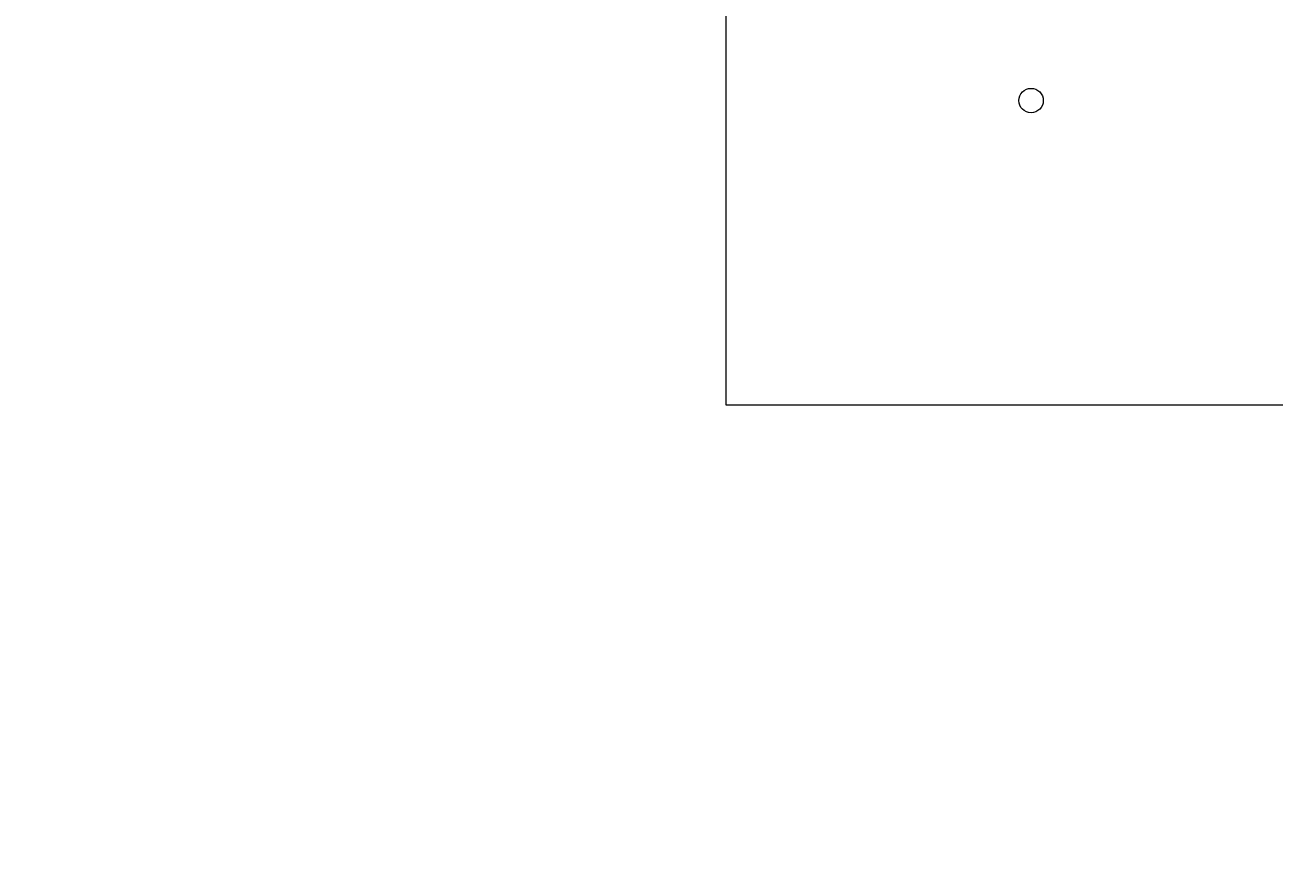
# Model space of a CAD drawing. Header units: centimetres. Extents: x -228435 to 46820, y -89367 to 152985.
# Tile 111 of 256: x -17090 to -15040, y 22836 to 24224. Entities that reach past the tile are written whole.
import ezdxf

# ---------------------------------------------------------------- set-up
doc = ezdxf.new("R2010")
doc.units = ezdxf.units.CM
doc.header["$LTSCALE"] = 50
doc.header["$PDMODE"] = 35
doc.header["$PDSIZE"] = 0.1
doc.linetypes.add('Osie rzutów$0$DASHDOT2', pattern=[12.7, 6.35, -3.175, 0, -3.175])
doc.layers.get('0').update_dxf_attribs({"color": 8})
doc.layers.get('DEFPOINTS').update_dxf_attribs({"color": 8})
doc.layers.add('Kondygnacja  -0_5$0$ARCH_INFO_WYMIARY', color=8, linetype='Continuous', lineweight=9)
doc.layers.add('SU Lampy kwadratowe  -05$0$ARCH_SUFITY_PODWIESZANE', color=8, linetype='Continuous', lineweight=9)
doc.layers.add('Osie rzutów$0$ARCH_INFO_OSIE_IST', color=8, linetype='Osie rzutów$0$DASHDOT2')
doc.layers.add('Osie rzutów$0$ARCH_INFO_OSIE_OPISY_IST', color=8, linetype='Continuous')
doc.styles.add('Kondygnacja  -0_5$0$Romans', font='Romans.shx', dxfattribs={"width": 0.7})
doc.dimstyles.new('Kondygnacja  -0_5$0$Wymiary 1-100', dxfattribs={"dimtxt": 12, "dimasz": 10, "dimexe": 5, "dimexo": 0, "dimgap": 4, "dimtad": 1, "dimrnd": 0.5, "dimzin": 12, "dimdsep": 46, "dimtxsty": 'Kondygnacja  -0_5$0$Romans', "dimblk": 'Kondygnacja  -0_5$0$_Oblique', "dimcen": 10, "dimdle": 10, "dimclrt": 55, "dimazin": 0, "dimtfac": 1, "dimtmove": 1, "dimatfit": 3, "dimfxl": 8, "dimfxlon": 1, "dimtolj": 1, "dimtzin": 0, "dimarcsym": 0})

# ---------------------------------------------------------------- blocks, each defined once
blk = doc.blocks.new('Osie rzutów')
at = {"layer": 'Osie rzutów$0$ARCH_INFO_OSIE_IST', "ltscale": 10}
for p, q in [((10460, 12510), (10460, 4623.26)), ((4436.04, 6800), (15156.54, 6800))]:
    blk.add_line(p, q, dxfattribs=at)
blk = doc.blocks.new('SU Lampy kwadratowe  -05$0$moduł sufitu')
at = {"layer": 'SU Lampy kwadratowe  -05$0$ARCH_SUFITY_PODWIESZANE'}
blk.add_lwpolyline([(60, -360), (240, -360), (240, -540), (60, -540)], close=True, dxfattribs=at)
blk.add_circle((110, -490), 2, dxfattribs=at)
blk = doc.blocks.new('SU Lampy kwadratowe  -05')
at = {"layer": 'SU Lampy kwadratowe  -05$0$ARCH_SUFITY_PODWIESZANE'}
blk.add_blockref('SU Lampy kwadratowe  -05$0$moduł sufitu', (10460, 7400), dxfattribs=at)
blk = doc.blocks.new('Kondygnacja  -0_5$0$_Oblique')
at = {"color": 0, "linetype": 'ByBlock', "lineweight": -2}
blk.add_line((-0.5, -0.5), (0.5, 0.5), dxfattribs=at)
blk = doc.blocks.new('*D212')
at = {"layer": 'DEFPOINTS', "color": 0}
for p in [(-30586.3, 81900), (-30681.1, 12489.5), (9064, 12489.5)]:
    blk.add_point(p, dxfattribs=at)
at = {"layer": 'Kondygnacja  -0_5$0$ARCH_INFO_WYMIARY', "color": 0, "lineweight": -2}
for p, q in [((-30673.1, 81900), (-30686.1, 81900)), ((-30681.1, 81910), (-30681.1, 12479.5)), ((-30673.1, 12489.5), (-30686.1, 12489.5))]:
    blk.add_line(p, q, dxfattribs=at)
at = {"layer": 'Kondygnacja  -0_5$0$ARCH_INFO_WYMIARY', "color": 0, "lineweight": -2, "xscale": 10, "yscale": 10, "zscale": 10}
for p, rotation in [((-30681.1, 81900), 90), ((-30681.1, 12489.5), 270)]:
    blk.add_blockref('Kondygnacja  -0_5$0$_Oblique', p, dxfattribs=dict(at, rotation=rotation))
at = {"layer": 'Kondygnacja  -0_5$0$ARCH_INFO_WYMIARY', "color": 55, "insert": (-30691.1, 47194.8), "char_height": 12, "attachment_point": 5, "rotation": 90, "style": 'Kondygnacja  -0_5$0$Romans'}
blk.add_mtext('\\A1;69410.5', dxfattribs=at)

msp = doc.modelspace()

# ---------------------------------------------------------------- block references
at = {"layer": 'Osie rzutów$0$ARCH_INFO_OSIE_OPISY_IST', "xscale": 10, "yscale": 10, "zscale": 10}
msp.add_blockref('Osie rzutów', (-121140, -45000), dxfattribs=at)
at = {"layer": 'SU Lampy kwadratowe  -05$0$ARCH_SUFITY_PODWIESZANE', "xscale": 10, "yscale": 10, "zscale": 10}
msp.add_blockref('SU Lampy kwadratowe  -05', (-121140, -45000), dxfattribs=at)

# ---------------------------------------------------------------- dimensions: what is measured, and where the dimension line sits
at = {"layer": 'Kondygnacja  -0_5$0$ARCH_INFO_WYMIARY'}
dim = msp.add_linear_dim(base=(-30681.114, 12489.5), p1=(-30586.301, 81900), p2=(9064, 12489.5), angle=90, dimstyle='Kondygnacja  -0_5$0$Wymiary 1-100', dxfattribs=at)
dim.commit()
dim.dimension.update_dxf_attribs({"geometry": '*D212', "text_midpoint": (-30691.114, 47194.75)})

doc.saveas('drawing.dxf')
